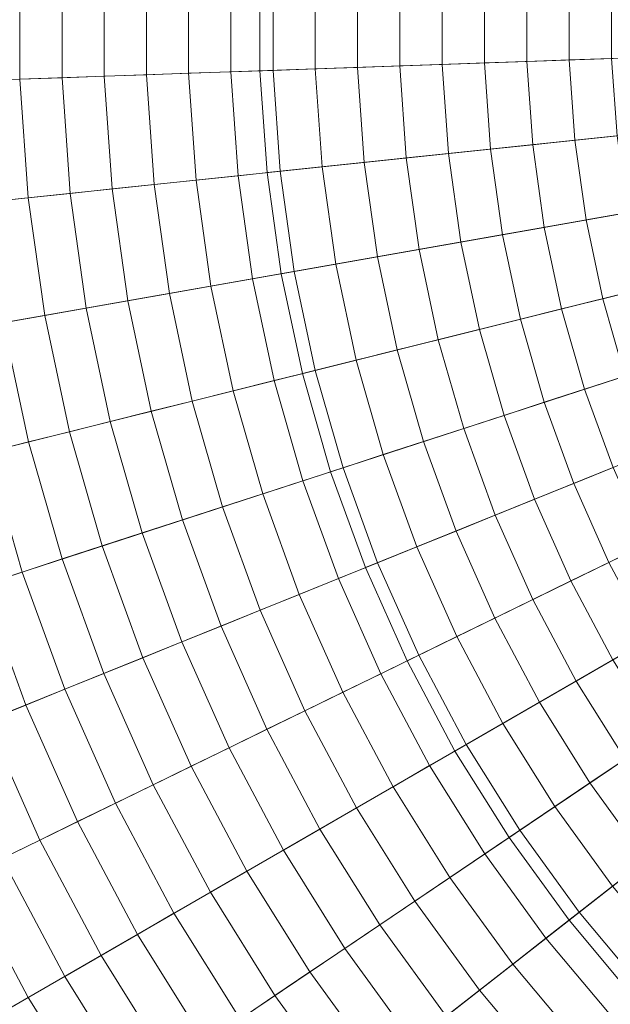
# Model space of a CAD drawing. Header units: centimetres. Extents: x -6.39 to 0.8, y 3.58 to 10.78.
# Tile 218 of 256: x -3.96 to -3.55, y 6.51 to 7.18. Entities that reach past the tile are written whole.
import ezdxf

# ---------------------------------------------------------------- set-up
doc = ezdxf.new("R2010")
doc.units = ezdxf.units.CM
doc.header["$LTSCALE"] = 2.54
doc.layers.add('Lucido design-1', color=7, linetype='Continuous')

# ---------------------------------------------------------------- blocks, each defined once
blk = doc.blocks.new('Gruppo-1')
at = {"color": 142, "linetype": 'Continuous', "lineweight": 9}
for points in [[(-3.79379, 7.21398, -14.60843), (-3.79379, 7.14422, -14.60843), (-2.79496, 7.1791, -14.60843), (-3.79379, 7.21398, -14.60843)], [(-3.79379, 7.21398, -13.70118), (-3.79379, 7.14422, -13.70118), (-3.79379, 7.14422, -14.60843), (-3.79379, 7.21398, -14.60843), (-3.79379, 7.21398, -13.70118)], [(-2.79496, 7.1791, -13.70118), (-3.79379, 7.14422, -13.70118), (-3.79379, 7.21398, -13.70118), (-2.79496, 7.1791, -13.70118)], [(-3.79379, 7.14422, -14.60843), (-3.78892, 7.07463, -14.60843), (-2.79496, 7.1791, -14.60843), (-3.79379, 7.14422, -14.60843)], [(-2.79496, 7.1791, -13.70118), (-3.78892, 7.07463, -13.70118), (-3.79379, 7.14422, -13.70118), (-2.79496, 7.1791, -13.70118)], [(-3.78892, 7.07463, -14.60843), (-3.77921, 7.00555, -14.60843), (-2.79496, 7.1791, -14.60843), (-3.78892, 7.07463, -14.60843)], [(-2.79496, 7.1791, -13.70118), (-3.77921, 7.00555, -13.70118), (-3.78892, 7.07463, -13.70118), (-2.79496, 7.1791, -13.70118)], [(-3.77921, 7.00555, -14.60843), (-3.76471, 6.93732, -14.60843), (-2.79496, 7.1791, -14.60843), (-3.77921, 7.00555, -14.60843)], [(-2.79496, 7.1791, -13.70118), (-3.76471, 6.93732, -13.70118), (-3.77921, 7.00555, -13.70118), (-2.79496, 7.1791, -13.70118)], [(-3.76471, 6.93732, -14.60843), (-3.74548, 6.87026, -14.60843), (-2.79496, 7.1791, -14.60843), (-3.76471, 6.93732, -14.60843)], [(-2.79496, 7.1791, -13.70118), (-3.74548, 6.87026, -13.70118), (-3.76471, 6.93732, -13.70118), (-2.79496, 7.1791, -13.70118)], [(-3.74548, 6.87026, -14.60843), (-3.72162, 6.80471, -14.60843), (-2.79496, 7.1791, -14.60843), (-3.74548, 6.87026, -14.60843)], [(-2.79496, 7.1791, -13.70118), (-3.72162, 6.80471, -13.70118), (-3.74548, 6.87026, -13.70118), (-2.79496, 7.1791, -13.70118)], [(-3.72162, 6.80471, -14.60843), (-3.69325, 6.74098, -14.60843), (-2.79496, 7.1791, -14.60843), (-3.72162, 6.80471, -14.60843)], [(-2.79496, 7.1791, -13.70118), (-3.69325, 6.74098, -13.70118), (-3.72162, 6.80471, -13.70118), (-2.79496, 7.1791, -13.70118)], [(-3.69325, 6.74098, -14.60843), (-3.6605, 6.67938, -14.60843), (-2.79496, 7.1791, -14.60843), (-3.69325, 6.74098, -14.60843)], [(-2.79496, 7.1791, -13.70118), (-3.6605, 6.67938, -13.70118), (-3.69325, 6.74098, -13.70118), (-2.79496, 7.1791, -13.70118)], [(-3.6605, 6.67938, -14.60843), (-3.62353, 6.62022, -14.60843), (-2.79496, 7.1791, -14.60843), (-3.6605, 6.67938, -14.60843)], [(-2.79496, 7.1791, -13.70118), (-3.62353, 6.62022, -13.70118), (-3.6605, 6.67938, -13.70118), (-2.79496, 7.1791, -13.70118)], [(-3.62353, 6.62022, -14.60843), (-3.58253, 6.56379, -14.60843), (-2.79496, 7.1791, -14.60843), (-3.62353, 6.62022, -14.60843)], [(-2.79496, 7.1791, -13.70118), (-3.58253, 6.56379, -13.70118), (-3.62353, 6.62022, -13.70118), (-2.79496, 7.1791, -13.70118)], [(-3.58253, 6.56379, -14.60843), (-3.53768, 6.51035, -14.60843), (-2.79496, 7.1791, -14.60843), (-3.58253, 6.56379, -14.60843)], [(-2.79496, 7.1791, -13.70118), (-3.53768, 6.51035, -13.70118), (-3.58253, 6.56379, -13.70118), (-2.79496, 7.1791, -13.70118)], [(-3.79379, 7.14422, -13.70118), (-3.78892, 7.07463, -13.70118), (-3.78892, 7.07463, -14.60843), (-3.79379, 7.14422, -14.60843), (-3.79379, 7.14422, -13.70118)], [(-3.78892, 7.07463, -13.70118), (-3.77921, 7.00555, -13.70118), (-3.77921, 7.00555, -14.60843), (-3.78892, 7.07463, -14.60843), (-3.78892, 7.07463, -13.70118)], [(-3.77921, 7.00555, -13.70118), (-3.76471, 6.93732, -13.70118), (-3.76471, 6.93732, -14.60843), (-3.77921, 7.00555, -14.60843), (-3.77921, 7.00555, -13.70118)], [(-3.76471, 6.93732, -13.70118), (-3.74548, 6.87026, -13.70118), (-3.74548, 6.87026, -14.60843), (-3.76471, 6.93732, -14.60843), (-3.76471, 6.93732, -13.70118)], [(-3.74548, 6.87026, -13.70118), (-3.72162, 6.80471, -13.70118), (-3.72162, 6.80471, -14.60843), (-3.74548, 6.87026, -14.60843), (-3.74548, 6.87026, -13.70118)], [(-3.72162, 6.80471, -13.70118), (-3.69325, 6.74098, -13.70118), (-3.69325, 6.74098, -14.60843), (-3.72162, 6.80471, -14.60843), (-3.72162, 6.80471, -13.70118)], [(-3.69325, 6.74098, -13.70118), (-3.6605, 6.67938, -13.70118), (-3.6605, 6.67938, -14.60843), (-3.69325, 6.74098, -14.60843), (-3.69325, 6.74098, -13.70118)], [(-3.6605, 6.67938, -13.70118), (-3.62353, 6.62022, -13.70118), (-3.62353, 6.62022, -14.60843), (-3.6605, 6.67938, -14.60843), (-3.6605, 6.67938, -13.70118)], [(-3.62353, 6.62022, -13.70118), (-3.58253, 6.56379, -13.70118), (-3.58253, 6.56379, -14.60843), (-3.62353, 6.62022, -14.60843), (-3.62353, 6.62022, -13.70118)], [(-3.58253, 6.56379, -13.70118), (-3.53768, 6.51035, -13.70118), (-3.53768, 6.51035, -14.60843), (-3.58253, 6.56379, -14.60843), (-3.58253, 6.56379, -13.70118)]]:
    blk.add_polyline3d(points, dxfattribs=at)
for points in [[(-6.39139, 7.30469, -13.70234), (-6.39139, 7.05351, -13.70234), (-2.79712, 7.17903, -13.70234), (-2.79712, 7.17918, -13.70234)], [(-3.95789, 7.21971, -12.69585), (-3.95789, 7.13849, -12.69585), (-3.98668, 7.13749, -12.70051), (-3.98668, 7.22072, -12.70051)], [(-3.92909, 7.21871, -12.6913), (-3.92909, 7.1395, -12.6913), (-3.95789, 7.13849, -12.69585), (-3.95789, 7.21971, -12.69585)], [(-3.90028, 7.2177, -12.68685), (-3.90028, 7.1405, -12.68685), (-3.92909, 7.1395, -12.6913), (-3.92909, 7.21871, -12.6913)], [(-3.87145, 7.21669, -12.68249), (-3.87145, 7.14151, -12.68249), (-3.90028, 7.1405, -12.68685), (-3.90028, 7.2177, -12.68685)], [(-3.8426, 7.21569, -12.67824), (-3.8426, 7.14252, -12.67824), (-3.87145, 7.14151, -12.68249), (-3.87145, 7.21669, -12.68249)], [(-3.81374, 7.21468, -12.67409), (-3.81374, 7.14353, -12.67409), (-3.8426, 7.14252, -12.67824), (-3.8426, 7.21569, -12.67824)], [(-3.78486, 7.21367, -12.67003), (-3.78486, 7.14453, -12.67003), (-3.81374, 7.14353, -12.67409), (-3.81374, 7.21468, -12.67409)], [(-3.75597, 7.21266, -12.66608), (-3.75597, 7.14554, -12.66608), (-3.78486, 7.14453, -12.67003), (-3.78486, 7.21367, -12.67003)], [(-3.72707, 7.21165, -12.66223), (-3.72707, 7.14655, -12.66223), (-3.75597, 7.14554, -12.66608), (-3.75597, 7.21266, -12.66608)], [(-3.69815, 7.21064, -12.65847), (-3.69815, 7.14756, -12.65847), (-3.72707, 7.14655, -12.66223), (-3.72707, 7.21165, -12.66223)], [(-3.66922, 7.20963, -12.65482), (-3.66922, 7.14857, -12.65482), (-3.69815, 7.14756, -12.65847), (-3.69815, 7.21064, -12.65847)], [(-3.64028, 7.20862, -12.65127), (-3.64028, 7.14958, -12.65127), (-3.66922, 7.14857, -12.65482), (-3.66922, 7.20963, -12.65482)], [(-3.61133, 7.20761, -12.64782), (-3.61133, 7.15059, -12.64782), (-3.64028, 7.14958, -12.65127), (-3.64028, 7.20862, -12.65127)], [(-3.58236, 7.2066, -12.64447), (-3.58236, 7.15161, -12.64447), (-3.61133, 7.15059, -12.64782), (-3.61133, 7.20761, -12.64782)], [(-3.55339, 7.20559, -12.64122), (-3.55339, 7.15262, -12.64122), (-3.58236, 7.15161, -12.64447), (-3.58236, 7.2066, -12.64447)], [(-6.39139, 7.05351, -13.70234), (-6.37387, 6.80294, -13.70234), (-2.79711, 7.17888, -13.70234), (-2.79712, 7.17903, -13.70234)], [(-6.37387, 6.80294, -13.70234), (-6.33891, 6.55421, -13.70234), (-2.79709, 7.17873, -13.70234), (-2.79711, 7.17888, -13.70234)], [(-6.33891, 6.55421, -13.70234), (-6.28669, 6.30852, -13.70234), (-2.79706, 7.17858, -13.70234), (-2.79709, 7.17873, -13.70234)], [(-6.28669, 6.30852, -13.70234), (-6.21746, 6.06707, -13.70234), (-2.79702, 7.17843, -13.70234), (-2.79706, 7.17858, -13.70234)], [(-6.21746, 6.06707, -13.70234), (-6.13155, 5.83103, -13.70234), (-2.79696, 7.17829, -13.70234), (-2.79702, 7.17843, -13.70234)], [(-6.13155, 5.83103, -13.70234), (-6.02938, 5.60157, -13.70234), (-2.7969, 7.17815, -13.70234), (-2.79696, 7.17829, -13.70234)], [(-6.02938, 5.60157, -13.70234), (-5.91146, 5.37979, -13.70234), (-2.79683, 7.17802, -13.70234), (-2.7969, 7.17815, -13.70234)], [(-5.91146, 5.37979, -13.70234), (-5.77836, 5.16678, -13.70234), (-2.79675, 7.17789, -13.70234), (-2.79683, 7.17802, -13.70234)], [(-5.77836, 5.16678, -13.70234), (-5.63072, 4.96357, -13.70234), (-2.79666, 7.17777, -13.70234), (-2.79675, 7.17789, -13.70234)], [(-5.63072, 4.96357, -13.70234), (-5.46926, 4.77115, -13.70234), (-2.79657, 7.17766, -13.70234), (-2.79666, 7.17777, -13.70234)], [(-5.46926, 4.77115, -13.70234), (-5.29478, 4.59047, -13.70234), (-2.79646, 7.17755, -13.70234), (-2.79657, 7.17766, -13.70234)], [(-5.29478, 4.59047, -13.70234), (-5.10811, 4.42239, -13.70234), (-2.79635, 7.17745, -13.70234), (-2.79646, 7.17755, -13.70234)], [(-5.10811, 4.42239, -13.70234), (-4.91018, 4.26775, -13.70234), (-2.79623, 7.17735, -13.70234), (-2.79635, 7.17745, -13.70234)], [(-4.91018, 4.26775, -13.70234), (-4.70194, 4.12729, -13.70234), (-2.79611, 7.17727, -13.70234), (-2.79623, 7.17735, -13.70234)], [(-4.70194, 4.12729, -13.70234), (-4.48441, 4.0017, -13.70234), (-2.79597, 7.17719, -13.70234), (-2.79611, 7.17727, -13.70234)], [(-4.48441, 4.0017, -13.70234), (-4.25865, 3.89159, -13.70234), (-2.79584, 7.17713, -13.70234), (-2.79597, 7.17719, -13.70234)], [(-4.25865, 3.89159, -13.70234), (-4.02576, 3.7975, -13.70234), (-2.7957, 7.17707, -13.70234), (-2.79584, 7.17713, -13.70234)], [(-4.02576, 3.7975, -13.70234), (-3.78688, 3.71988, -13.70234), (-2.79556, 7.17702, -13.70234), (-2.7957, 7.17707, -13.70234)], [(-3.78688, 3.71988, -13.70234), (-3.54316, 3.65911, -13.70234), (-2.79541, 7.17699, -13.70234), (-2.79556, 7.17702, -13.70234)], [(-3.55339, 7.15262, -12.64122), (-3.54969, 7.09978, -12.64122), (-3.57853, 7.09675, -12.64447), (-3.58236, 7.15161, -12.64447)], [(-3.75597, 7.14554, -12.66608), (-3.75129, 7.07859, -12.66608), (-3.78004, 7.07557, -12.67003), (-3.78486, 7.14453, -12.67003)], [(-3.72707, 7.14655, -12.66223), (-3.72253, 7.08161, -12.66223), (-3.75129, 7.07859, -12.66608), (-3.75597, 7.14554, -12.66608)], [(-3.69815, 7.14756, -12.65847), (-3.69375, 7.08463, -12.65847), (-3.72253, 7.08161, -12.66223), (-3.72707, 7.14655, -12.66223)], [(-3.66922, 7.14857, -12.65482), (-3.66497, 7.08766, -12.65482), (-3.69375, 7.08463, -12.65847), (-3.69815, 7.14756, -12.65847)], [(-3.64028, 7.14958, -12.65127), (-3.63616, 7.09069, -12.65127), (-3.66497, 7.08766, -12.65482), (-3.66922, 7.14857, -12.65482)], [(-3.61133, 7.15059, -12.64782), (-3.60735, 7.09372, -12.64782), (-3.63616, 7.09069, -12.65127), (-3.64028, 7.14958, -12.65127)], [(-3.58236, 7.15161, -12.64447), (-3.57853, 7.09675, -12.64447), (-3.60735, 7.09372, -12.64782), (-3.61133, 7.15059, -12.64782)], [(-3.92909, 7.1395, -12.6913), (-3.92357, 7.06048, -12.6913), (-3.95223, 7.05747, -12.69585), (-3.95789, 7.13849, -12.69585)], [(-3.90028, 7.1405, -12.68685), (-3.89489, 7.06349, -12.68685), (-3.92357, 7.06048, -12.6913), (-3.92909, 7.1395, -12.6913)], [(-3.87145, 7.14151, -12.68249), (-3.8662, 7.06651, -12.68249), (-3.89489, 7.06349, -12.68685), (-3.90028, 7.1405, -12.68685)], [(-3.8426, 7.14252, -12.67824), (-3.83749, 7.06953, -12.67824), (-3.8662, 7.06651, -12.68249), (-3.87145, 7.14151, -12.68249)], [(-3.81374, 7.14353, -12.67409), (-3.80877, 7.07255, -12.67409), (-3.83749, 7.06953, -12.67824), (-3.8426, 7.14252, -12.67824)], [(-3.78486, 7.14453, -12.67003), (-3.78004, 7.07557, -12.67003), (-3.80877, 7.07255, -12.67409), (-3.81374, 7.14353, -12.67409)], [(-3.95789, 7.13849, -12.69585), (-3.95223, 7.05747, -12.69585), (-3.98087, 7.05446, -12.70051), (-3.98668, 7.13749, -12.70051)], [(-3.54969, 7.09978, -12.64122), (-3.54232, 7.04732, -12.64122), (-3.57087, 7.04229, -12.64447), (-3.57853, 7.09675, -12.64447)], [(-3.60735, 7.09372, -12.64782), (-3.59942, 7.03725, -12.64782), (-3.62795, 7.03222, -12.65127), (-3.63616, 7.09069, -12.65127)], [(-3.57853, 7.09675, -12.64447), (-3.57087, 7.04229, -12.64447), (-3.59942, 7.03725, -12.64782), (-3.60735, 7.09372, -12.64782)], [(-3.66497, 7.08766, -12.65482), (-3.65647, 7.02719, -12.65482), (-3.68497, 7.02217, -12.65847), (-3.69375, 7.08463, -12.65847)], [(-3.63616, 7.09069, -12.65127), (-3.62795, 7.03222, -12.65127), (-3.65647, 7.02719, -12.65482), (-3.66497, 7.08766, -12.65482)], [(-3.75129, 7.07859, -12.66608), (-3.74195, 7.01212, -12.66608), (-3.77042, 7.0071, -12.67003), (-3.78004, 7.07557, -12.67003)], [(-3.72253, 7.08161, -12.66223), (-3.71347, 7.01714, -12.66223), (-3.74195, 7.01212, -12.66608), (-3.75129, 7.07859, -12.66608)], [(-3.69375, 7.08463, -12.65847), (-3.68497, 7.02217, -12.65847), (-3.71347, 7.01714, -12.66223), (-3.72253, 7.08161, -12.66223)], [(-3.80877, 7.07255, -12.67409), (-3.79887, 7.00209, -12.67409), (-3.82731, 6.99707, -12.67824), (-3.83749, 7.06953, -12.67824)], [(-3.78004, 7.07557, -12.67003), (-3.77042, 7.0071, -12.67003), (-3.79887, 7.00209, -12.67409), (-3.80877, 7.07255, -12.67409)], [(-3.8662, 7.06651, -12.68249), (-3.85574, 6.99206, -12.68249), (-3.88415, 6.98705, -12.68685), (-3.89489, 7.06349, -12.68685)], [(-3.83749, 7.06953, -12.67824), (-3.82731, 6.99707, -12.67824), (-3.85574, 6.99206, -12.68249), (-3.8662, 7.06651, -12.68249)], [(-3.92357, 7.06048, -12.6913), (-3.91254, 6.98204, -12.6913), (-3.94093, 6.97704, -12.69585), (-3.95223, 7.05747, -12.69585)], [(-3.89489, 7.06349, -12.68685), (-3.88415, 6.98705, -12.68685), (-3.91254, 6.98204, -12.6913), (-3.92357, 7.06048, -12.6913)], [(-3.95223, 7.05747, -12.69585), (-3.94093, 6.97704, -12.69585), (-3.96929, 6.97204, -12.70051), (-3.98087, 7.05446, -12.70051)], [(-3.54232, 7.04732, -12.64122), (-3.53131, 6.99551, -12.64122), (-3.55944, 6.9885, -12.64447), (-3.57087, 7.04229, -12.64447)], [(-3.57087, 7.04229, -12.64447), (-3.55944, 6.9885, -12.64447), (-3.58756, 6.98148, -12.64782), (-3.59942, 7.03725, -12.64782)], [(-3.62795, 7.03222, -12.65127), (-3.61567, 6.97447, -12.65127), (-3.64377, 6.96747, -12.65482), (-3.65647, 7.02719, -12.65482)], [(-3.59942, 7.03725, -12.64782), (-3.58756, 6.98148, -12.64782), (-3.61567, 6.97447, -12.65127), (-3.62795, 7.03222, -12.65127)], [(-3.65647, 7.02719, -12.65482), (-3.64377, 6.96747, -12.65482), (-3.67186, 6.96047, -12.65847), (-3.68497, 7.02217, -12.65847)], [(-3.68497, 7.02217, -12.65847), (-3.67186, 6.96047, -12.65847), (-3.69993, 6.95347, -12.66223), (-3.71347, 7.01714, -12.66223)], [(-3.74195, 7.01212, -12.66608), (-3.72799, 6.94647, -12.66608), (-3.75604, 6.93948, -12.67003), (-3.77042, 7.0071, -12.67003)], [(-3.71347, 7.01714, -12.66223), (-3.69993, 6.95347, -12.66223), (-3.72799, 6.94647, -12.66608), (-3.74195, 7.01212, -12.66608)], [(-3.77042, 7.0071, -12.67003), (-3.75604, 6.93948, -12.67003), (-3.78408, 6.93249, -12.67409), (-3.79887, 7.00209, -12.67409)], [(-3.79887, 7.00209, -12.67409), (-3.78408, 6.93249, -12.67409), (-3.8121, 6.9255, -12.67824), (-3.82731, 6.99707, -12.67824)], [(-3.85574, 6.99206, -12.68249), (-3.84011, 6.91852, -12.68249), (-3.8681, 6.91154, -12.68685), (-3.88415, 6.98705, -12.68685)], [(-3.82731, 6.99707, -12.67824), (-3.8121, 6.9255, -12.67824), (-3.84011, 6.91852, -12.68249), (-3.85574, 6.99206, -12.68249)], [(-3.53131, 6.99551, -12.64122), (-3.51671, 6.94459, -12.64122), (-3.54428, 6.93563, -12.64447), (-3.55944, 6.9885, -12.64447)], [(-3.88415, 6.98705, -12.68685), (-3.8681, 6.91154, -12.68685), (-3.89608, 6.90456, -12.6913), (-3.91254, 6.98204, -12.6913)], [(-3.55944, 6.9885, -12.64447), (-3.54428, 6.93563, -12.64447), (-3.57185, 6.92668, -12.64782), (-3.58756, 6.98148, -12.64782)], [(-3.91254, 6.98204, -12.6913), (-3.89608, 6.90456, -12.6913), (-3.92404, 6.89759, -12.69585), (-3.94093, 6.97704, -12.69585)], [(-3.58756, 6.98148, -12.64782), (-3.57185, 6.92668, -12.64782), (-3.5994, 6.91772, -12.65127), (-3.61567, 6.97447, -12.65127)], [(-3.96929, 6.97204, -12.70051), (-3.95199, 6.89062, -12.70051), (-3.97992, 6.88366, -12.70526), (-3.99764, 6.96704, -12.70526)], [(-3.94093, 6.97704, -12.69585), (-3.92404, 6.89759, -12.69585), (-3.95199, 6.89062, -12.70051), (-3.96929, 6.97204, -12.70051)], [(-3.61567, 6.97447, -12.65127), (-3.5994, 6.91772, -12.65127), (-3.62694, 6.90877, -12.65482), (-3.64377, 6.96747, -12.65482)], [(-3.64377, 6.96747, -12.65482), (-3.62694, 6.90877, -12.65482), (-3.65447, 6.89983, -12.65847), (-3.67186, 6.96047, -12.65847)], [(-3.67186, 6.96047, -12.65847), (-3.65447, 6.89983, -12.65847), (-3.68199, 6.89089, -12.66223), (-3.69993, 6.95347, -12.66223)], [(-3.69993, 6.95347, -12.66223), (-3.68199, 6.89089, -12.66223), (-3.70949, 6.88195, -12.66608), (-3.72799, 6.94647, -12.66608)], [(-3.72799, 6.94647, -12.66608), (-3.70949, 6.88195, -12.66608), (-3.73699, 6.87302, -12.67003), (-3.75604, 6.93948, -12.67003)], [(-3.75604, 6.93948, -12.67003), (-3.73699, 6.87302, -12.67003), (-3.76447, 6.86409, -12.67409), (-3.78408, 6.93249, -12.67409)], [(-3.78408, 6.93249, -12.67409), (-3.76447, 6.86409, -12.67409), (-3.79193, 6.85517, -12.67824), (-3.8121, 6.9255, -12.67824)], [(-3.54428, 6.93563, -12.64447), (-3.52547, 6.88396, -12.64447), (-3.55235, 6.8731, -12.64782), (-3.57185, 6.92668, -12.64782)], [(-3.8121, 6.9255, -12.67824), (-3.79193, 6.85517, -12.67824), (-3.81938, 6.84625, -12.68249), (-3.84011, 6.91852, -12.68249)], [(-3.57185, 6.92668, -12.64782), (-3.55235, 6.8731, -12.64782), (-3.57921, 6.86225, -12.65127), (-3.5994, 6.91772, -12.65127)], [(-3.84011, 6.91852, -12.68249), (-3.81938, 6.84625, -12.68249), (-3.84682, 6.83733, -12.68685), (-3.8681, 6.91154, -12.68685)], [(-3.5994, 6.91772, -12.65127), (-3.57921, 6.86225, -12.65127), (-3.60606, 6.8514, -12.65482), (-3.62694, 6.90877, -12.65482)], [(-3.8681, 6.91154, -12.68685), (-3.84682, 6.83733, -12.68685), (-3.87424, 6.82842, -12.6913), (-3.89608, 6.90456, -12.6913)], [(-3.89608, 6.90456, -12.6913), (-3.87424, 6.82842, -12.6913), (-3.90165, 6.81952, -12.69585), (-3.92404, 6.89759, -12.69585)], [(-3.62694, 6.90877, -12.65482), (-3.60606, 6.8514, -12.65482), (-3.6329, 6.84055, -12.65847), (-3.65447, 6.89983, -12.65847)], [(-3.92404, 6.89759, -12.69585), (-3.90165, 6.81952, -12.69585), (-3.92904, 6.81062, -12.70051), (-3.95199, 6.89062, -12.70051)], [(-3.65447, 6.89983, -12.65847), (-3.6329, 6.84055, -12.65847), (-3.65972, 6.82971, -12.66223), (-3.68199, 6.89089, -12.66223)], [(-3.95199, 6.89062, -12.70051), (-3.92904, 6.81062, -12.70051), (-3.95642, 6.80172, -12.70526), (-3.97992, 6.88366, -12.70526)], [(-3.68199, 6.89089, -12.66223), (-3.65972, 6.82971, -12.66223), (-3.68654, 6.81888, -12.66608), (-3.70949, 6.88195, -12.66608)], [(-3.97992, 6.88366, -12.70526), (-3.95642, 6.80172, -12.70526), (-3.98378, 6.79283, -12.71011), (-4.00783, 6.8767, -12.71011)], [(-3.70949, 6.88195, -12.66608), (-3.68654, 6.81888, -12.66608), (-3.71334, 6.80805, -12.67003), (-3.73699, 6.87302, -12.67003)], [(-3.73699, 6.87302, -12.67003), (-3.71334, 6.80805, -12.67003), (-3.74013, 6.79723, -12.67409), (-3.76447, 6.86409, -12.67409)], [(-3.55235, 6.8731, -12.64782), (-3.52916, 6.82101, -12.64782), (-3.55519, 6.80831, -12.65127), (-3.57921, 6.86225, -12.65127)], [(-3.76447, 6.86409, -12.67409), (-3.74013, 6.79723, -12.67409), (-3.76691, 6.78641, -12.67824), (-3.79193, 6.85517, -12.67824)], [(-3.57921, 6.86225, -12.65127), (-3.55519, 6.80831, -12.65127), (-3.58122, 6.79562, -12.65482), (-3.60606, 6.8514, -12.65482)], [(-3.79193, 6.85517, -12.67824), (-3.76691, 6.78641, -12.67824), (-3.79367, 6.7756, -12.68249), (-3.81938, 6.84625, -12.68249)], [(-3.60606, 6.8514, -12.65482), (-3.58122, 6.79562, -12.65482), (-3.60724, 6.78293, -12.65847), (-3.6329, 6.84055, -12.65847)], [(-3.81938, 6.84625, -12.68249), (-3.79367, 6.7756, -12.68249), (-3.82042, 6.76479, -12.68685), (-3.84682, 6.83733, -12.68685)], [(-3.84682, 6.83733, -12.68685), (-3.82042, 6.76479, -12.68685), (-3.84715, 6.75399, -12.6913), (-3.87424, 6.82842, -12.6913)], [(-3.6329, 6.84055, -12.65847), (-3.60724, 6.78293, -12.65847), (-3.63325, 6.77024, -12.66223), (-3.65972, 6.82971, -12.66223)], [(-3.65972, 6.82971, -12.66223), (-3.63325, 6.77024, -12.66223), (-3.65924, 6.75756, -12.66608), (-3.68654, 6.81888, -12.66608)], [(-3.87424, 6.82842, -12.6913), (-3.84715, 6.75399, -12.6913), (-3.87387, 6.74319, -12.69585), (-3.90165, 6.81952, -12.69585)], [(-3.90165, 6.81952, -12.69585), (-3.87387, 6.74319, -12.69585), (-3.90058, 6.7324, -12.70051), (-3.92904, 6.81062, -12.70051)], [(-3.68654, 6.81888, -12.66608), (-3.65924, 6.75756, -12.66608), (-3.68522, 6.74489, -12.67003), (-3.71334, 6.80805, -12.67003)], [(-3.52916, 6.82101, -12.64782), (-3.50239, 6.77067, -12.64782), (-3.52748, 6.75618, -12.65127), (-3.55519, 6.80831, -12.65127)], [(-3.92904, 6.81062, -12.70051), (-3.90058, 6.7324, -12.70051), (-3.92727, 6.72162, -12.70526), (-3.95642, 6.80172, -12.70526)], [(-3.71334, 6.80805, -12.67003), (-3.68522, 6.74489, -12.67003), (-3.71119, 6.73223, -12.67409), (-3.74013, 6.79723, -12.67409)], [(-3.55519, 6.80831, -12.65127), (-3.52748, 6.75618, -12.65127), (-3.55256, 6.7417, -12.65482), (-3.58122, 6.79562, -12.65482)], [(-3.95642, 6.80172, -12.70526), (-3.92727, 6.72162, -12.70526), (-3.95394, 6.71084, -12.71011), (-3.98378, 6.79283, -12.71011)], [(-3.74013, 6.79723, -12.67409), (-3.71119, 6.73223, -12.67409), (-3.73715, 6.71957, -12.67824), (-3.76691, 6.78641, -12.67824)], [(-3.58122, 6.79562, -12.65482), (-3.55256, 6.7417, -12.65482), (-3.57763, 6.72723, -12.65847), (-3.60724, 6.78293, -12.65847)], [(-3.98378, 6.79283, -12.71011), (-3.95394, 6.71084, -12.71011), (-3.9806, 6.70007, -12.71507), (-4.01113, 6.78394, -12.71507)], [(-3.76691, 6.78641, -12.67824), (-3.73715, 6.71957, -12.67824), (-3.76309, 6.70691, -12.68249), (-3.79367, 6.7756, -12.68249)], [(-3.60724, 6.78293, -12.65847), (-3.57763, 6.72723, -12.65847), (-3.60268, 6.71276, -12.66223), (-3.63325, 6.77024, -12.66223)], [(-3.79367, 6.7756, -12.68249), (-3.76309, 6.70691, -12.68249), (-3.78902, 6.69427, -12.68685), (-3.82042, 6.76479, -12.68685)], [(-3.63325, 6.77024, -12.66223), (-3.60268, 6.71276, -12.66223), (-3.62773, 6.6983, -12.66608), (-3.65924, 6.75756, -12.66608)], [(-3.82042, 6.76479, -12.68685), (-3.78902, 6.69427, -12.68685), (-3.81493, 6.68163, -12.6913), (-3.84715, 6.75399, -12.6913)], [(-3.65924, 6.75756, -12.66608), (-3.62773, 6.6983, -12.66608), (-3.65276, 6.68385, -12.67003), (-3.68522, 6.74489, -12.67003)], [(-3.84715, 6.75399, -12.6913), (-3.81493, 6.68163, -12.6913), (-3.84084, 6.66899, -12.69585), (-3.87387, 6.74319, -12.69585)], [(-3.87387, 6.74319, -12.69585), (-3.84084, 6.66899, -12.69585), (-3.86672, 6.65637, -12.70051), (-3.90058, 6.7324, -12.70051)], [(-3.68522, 6.74489, -12.67003), (-3.65276, 6.68385, -12.67003), (-3.67778, 6.6694, -12.67409), (-3.71119, 6.73223, -12.67409)], [(-3.55256, 6.7417, -12.65482), (-3.5202, 6.68992, -12.65482), (-3.5442, 6.67373, -12.65847), (-3.57763, 6.72723, -12.65847)], [(-3.90058, 6.7324, -12.70051), (-3.86672, 6.65637, -12.70051), (-3.8926, 6.64375, -12.70526), (-3.92727, 6.72162, -12.70526)], [(-3.71119, 6.73223, -12.67409), (-3.67778, 6.6694, -12.67409), (-3.70279, 6.65496, -12.67824), (-3.73715, 6.71957, -12.67824)], [(-3.92727, 6.72162, -12.70526), (-3.8926, 6.64375, -12.70526), (-3.91845, 6.63114, -12.71011), (-3.95394, 6.71084, -12.71011)], [(-3.57763, 6.72723, -12.65847), (-3.5442, 6.67373, -12.65847), (-3.56818, 6.65755, -12.66223), (-3.60268, 6.71276, -12.66223)], [(-3.73715, 6.71957, -12.67824), (-3.70279, 6.65496, -12.67824), (-3.72779, 6.64053, -12.68249), (-3.76309, 6.70691, -12.68249)], [(-3.95394, 6.71084, -12.71011), (-3.91845, 6.63114, -12.71011), (-3.9443, 6.61853, -12.71507), (-3.9806, 6.70007, -12.71507)], [(-3.60268, 6.71276, -12.66223), (-3.56818, 6.65755, -12.66223), (-3.59216, 6.64138, -12.66608), (-3.62773, 6.6983, -12.66608)], [(-3.76309, 6.70691, -12.68249), (-3.72779, 6.64053, -12.68249), (-3.75278, 6.62611, -12.68685), (-3.78902, 6.69427, -12.68685)], [(-3.9806, 6.70007, -12.71507), (-3.9443, 6.61853, -12.71507), (-3.97012, 6.60594, -12.72012), (-4.00724, 6.68931, -12.72012)], [(-3.62773, 6.6983, -12.66608), (-3.59216, 6.64138, -12.66608), (-3.61613, 6.62522, -12.67003), (-3.65276, 6.68385, -12.67003)], [(-3.78902, 6.69427, -12.68685), (-3.75278, 6.62611, -12.68685), (-3.77775, 6.61169, -12.6913), (-3.81493, 6.68163, -12.6913)], [(-3.81493, 6.68163, -12.6913), (-3.77775, 6.61169, -12.6913), (-3.8027, 6.59728, -12.69585), (-3.84084, 6.66899, -12.69585)], [(-3.65276, 6.68385, -12.67003), (-3.61613, 6.62522, -12.67003), (-3.64008, 6.60906, -12.67409), (-3.67778, 6.6694, -12.67409)], [(-3.84084, 6.66899, -12.69585), (-3.8027, 6.59728, -12.69585), (-3.82765, 6.58288, -12.70051), (-3.86672, 6.65637, -12.70051)], [(-3.67778, 6.6694, -12.67409), (-3.64008, 6.60906, -12.67409), (-3.66402, 6.59291, -12.67824), (-3.70279, 6.65496, -12.67824)], [(-3.5442, 6.67373, -12.65847), (-3.50712, 6.6227, -12.65847), (-3.52992, 6.60489, -12.66223), (-3.56818, 6.65755, -12.66223)], [(-3.86672, 6.65637, -12.70051), (-3.82765, 6.58288, -12.70051), (-3.85258, 6.56849, -12.70526), (-3.8926, 6.64375, -12.70526)], [(-3.70279, 6.65496, -12.67824), (-3.66402, 6.59291, -12.67824), (-3.68795, 6.57677, -12.68249), (-3.72779, 6.64053, -12.68249)], [(-3.56818, 6.65755, -12.66223), (-3.52992, 6.60489, -12.66223), (-3.55271, 6.58708, -12.66608), (-3.59216, 6.64138, -12.66608)], [(-3.8926, 6.64375, -12.70526), (-3.85258, 6.56849, -12.70526), (-3.87749, 6.5541, -12.71011), (-3.91845, 6.63114, -12.71011)], [(-3.59216, 6.64138, -12.66608), (-3.55271, 6.58708, -12.66608), (-3.57549, 6.56929, -12.67003), (-3.61613, 6.62522, -12.67003)], [(-3.72779, 6.64053, -12.68249), (-3.68795, 6.57677, -12.68249), (-3.71187, 6.56064, -12.68685), (-3.75278, 6.62611, -12.68685)], [(-3.91845, 6.63114, -12.71011), (-3.87749, 6.5541, -12.71011), (-3.90239, 6.53972, -12.71507), (-3.9443, 6.61853, -12.71507)], [(-3.75278, 6.62611, -12.68685), (-3.71187, 6.56064, -12.68685), (-3.73577, 6.54452, -12.6913), (-3.77775, 6.61169, -12.6913)], [(-3.61613, 6.62522, -12.67003), (-3.57549, 6.56929, -12.67003), (-3.59826, 6.5515, -12.67409), (-3.64008, 6.60906, -12.67409)], [(-3.9443, 6.61853, -12.71507), (-3.90239, 6.53972, -12.71507), (-3.92728, 6.52536, -12.72012), (-3.97012, 6.60594, -12.72012)], [(-3.77775, 6.61169, -12.6913), (-3.73577, 6.54452, -12.6913), (-3.75966, 6.5284, -12.69585), (-3.8027, 6.59728, -12.69585)], [(-3.64008, 6.60906, -12.67409), (-3.59826, 6.5515, -12.67409), (-3.62101, 6.53372, -12.67824), (-3.66402, 6.59291, -12.67824)], [(-3.97012, 6.60594, -12.72012), (-3.92728, 6.52536, -12.72012), (-3.95215, 6.511, -12.72527), (-3.99593, 6.59335, -12.72527)], [(-3.8027, 6.59728, -12.69585), (-3.75966, 6.5284, -12.69585), (-3.78354, 6.51229, -12.70051), (-3.82765, 6.58288, -12.70051)], [(-3.99593, 6.59335, -12.72527), (-3.95215, 6.511, -12.72527), (-3.977, 6.49665, -12.73052), (-4.02173, 6.58077, -12.73052)], [(-3.66402, 6.59291, -12.67824), (-3.62101, 6.53372, -12.67824), (-3.64376, 6.51595, -12.68249), (-3.68795, 6.57677, -12.68249)], [(-3.55271, 6.58708, -12.66608), (-3.50957, 6.53567, -12.66608), (-3.53105, 6.51632, -12.67003), (-3.57549, 6.56929, -12.67003)], [(-3.82765, 6.58288, -12.70051), (-3.78354, 6.51229, -12.70051), (-3.80741, 6.4962, -12.70526), (-3.85258, 6.56849, -12.70526)], [(-3.68795, 6.57677, -12.68249), (-3.64376, 6.51595, -12.68249), (-3.66649, 6.49819, -12.68685), (-3.71187, 6.56064, -12.68685)], [(-3.85258, 6.56849, -12.70526), (-3.80741, 6.4962, -12.70526), (-3.83126, 6.48011, -12.71011), (-3.87749, 6.5541, -12.71011)], [(-3.57549, 6.56929, -12.67003), (-3.53105, 6.51632, -12.67003), (-3.55252, 6.49699, -12.67409), (-3.59826, 6.5515, -12.67409)], [(-3.71187, 6.56064, -12.68685), (-3.66649, 6.49819, -12.68685), (-3.68921, 6.48043, -12.6913), (-3.73577, 6.54452, -12.6913)], [(-3.87749, 6.5541, -12.71011), (-3.83126, 6.48011, -12.71011), (-3.8551, 6.46403, -12.71507), (-3.90239, 6.53972, -12.71507)], [(-3.59826, 6.5515, -12.67409), (-3.55252, 6.49699, -12.67409), (-3.57398, 6.47767, -12.67824), (-3.62101, 6.53372, -12.67824)], [(-3.73577, 6.54452, -12.6913), (-3.68921, 6.48043, -12.6913), (-3.71192, 6.46269, -12.69585), (-3.75966, 6.5284, -12.69585)], [(-3.90239, 6.53972, -12.71507), (-3.8551, 6.46403, -12.71507), (-3.87892, 6.44796, -12.72012), (-3.92728, 6.52536, -12.72012)], [(-3.62101, 6.53372, -12.67824), (-3.57398, 6.47767, -12.67824), (-3.59543, 6.45835, -12.68249), (-3.64376, 6.51595, -12.68249)], [(-3.75966, 6.5284, -12.69585), (-3.71192, 6.46269, -12.69585), (-3.73462, 6.44496, -12.70051), (-3.78354, 6.51229, -12.70051)], [(-3.92728, 6.52536, -12.72012), (-3.87892, 6.44796, -12.72012), (-3.90273, 6.4319, -12.72527), (-3.95215, 6.511, -12.72527)], [(-3.64376, 6.51595, -12.68249), (-3.59543, 6.45835, -12.68249), (-3.61687, 6.43905, -12.68685), (-3.66649, 6.49819, -12.68685)], [(-3.95215, 6.511, -12.72527), (-3.90273, 6.4319, -12.72527), (-3.92652, 6.41586, -12.73052), (-3.977, 6.49665, -12.73052)], [(-3.78354, 6.51229, -12.70051), (-3.73462, 6.44496, -12.70051), (-3.7573, 6.42724, -12.70526), (-3.80741, 6.4962, -12.70526)]]:
    blk.add_3dface(points, dxfattribs=at)

msp = doc.modelspace()

# ---------------------------------------------------------------- block references
at = {"layer": 'Lucido design-1', "color": 7}
msp.add_blockref('Gruppo-1', (0, 0), dxfattribs=at)

doc.saveas('drawing.dxf')
